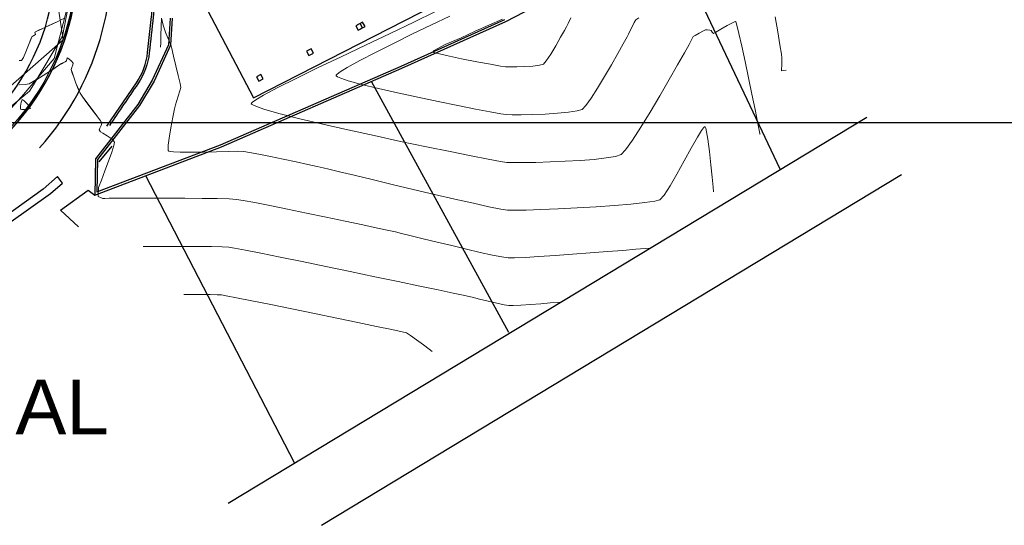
# Model space of a CAD drawing. Header units: metres. Extents: x 1111994 to 1112800, y 1268200 to 1269007.
# Tile 45 of 86: x 1112480 to 1112568, y 1268364 to 1268409. Entities that reach past the tile are written whole.
import ezdxf

# ---------------------------------------------------------------- set-up
doc = ezdxf.new("R2010")
doc.units = ezdxf.units.M
doc.header["$LTSCALE"] = 12.7
doc.header["$MEASUREMENT"] = 0
doc.layers.add('Base', color=251, linetype='Continuous')
doc.styles.add('602000', font='arial.ttf', dxfattribs={"height": 1.5})

msp = doc.modelspace()

# ---------------------------------------------------------------- linework, layer by layer
at = {"layer": 'Base', "linetype": 'Continuous'}
for p, q in [((1112548.384, 1268395.826), (1112538.49, 1268416.685)), ((1112523.875, 1268409.021), (1112536.718, 1268415.744)), ((1112501.317, 1268402.213), (1112521.491, 1268412.532)), ((1112496.374, 1268411.653), (1112501.317, 1268402.213)), ((1112493.879, 1268409.325), (1112493.725, 1268406.951)), ((1112494.059, 1268409.323), (1112493.902, 1268406.906)), ((1112511.078, 1268408.968), (1112510.459, 1268408.641)), ((1112510.857, 1268408.851), (1112510.459, 1268408.641)), ((1112511.067, 1268408.453), (1112510.857, 1268408.851)), ((1112511.288, 1268408.569), (1112511.078, 1268408.968)), ((1112514.505, 1268405.045), (1112523.788, 1268409.201)), ((1112514.586, 1268404.863), (1112523.875, 1268409.021)), ((1112510.459, 1268408.641), (1112510.669, 1268408.243)), ((1112510.459, 1268408.641), (1112510.669, 1268408.243)), ((1112510.669, 1268408.243), (1112511.288, 1268408.569)), ((1112510.669, 1268408.243), (1112511.067, 1268408.453)), ((1112493.725, 1268406.951), (1112492.282, 1268403.775)), ((1112493.902, 1268406.906), (1112492.442, 1268403.691)), ((1112506.472, 1268406.596), (1112506.073, 1268406.386)), ((1112506.073, 1268406.386), (1112506.283, 1268405.988)), ((1112506.681, 1268406.198), (1112506.472, 1268406.596)), ((1112506.283, 1268405.988), (1112506.681, 1268406.198)), ((1112498.395, 1268398.005), (1112514.505, 1268405.045)), ((1112498.471, 1268397.82), (1112514.586, 1268404.863)), ((1112492.282, 1268403.775), (1112490.985, 1268401.63)), ((1112492.442, 1268403.691), (1112491.133, 1268401.528)), ((1112501.994, 1268404.296), (1112501.596, 1268404.086)), ((1112501.596, 1268404.086), (1112501.806, 1268403.688)), ((1112501.806, 1268403.688), (1112502.204, 1268403.898)), ((1112502.204, 1268403.898), (1112501.994, 1268404.296)), ((1112524.13, 1268381.248), (1112511.878, 1268403.679)), ((1112490.985, 1268401.63), (1112487.21, 1268396.77)), ((1112491.133, 1268401.528), (1112487.389, 1268396.707)), ((1112499.075, 1268366.003), (1112556.106, 1268400.496)), ((1112000, 1268400), (1112800, 1268400)), ((1112270.031, 1268400), (1112770.132, 1268400)), ((1112487.159, 1268393.528), (1112498.471, 1268397.82)), ((1112487.343, 1268393.812), (1112498.395, 1268398.005)), ((1112487.535, 1268396.503), (1112488.694, 1268397.887)), ((1112487.21, 1268396.77), (1112487.159, 1268393.528)), ((1112487.389, 1268396.707), (1112487.343, 1268393.812)), ((1112483.826, 1268395.199), (1112482.55, 1268394.045)), ((1112484.278, 1268394.599), (1112483.826, 1268395.199)), ((1112504.984, 1268369.605), (1112491.709, 1268395.254)), ((1112507.413, 1268364.034), (1112559.211, 1268395.362)), ((1112482.55, 1268394.045), (1112479.138, 1268391.62)), ((1112483.181, 1268393.662), (1112484.278, 1268394.599)), ((1112484.091, 1268392.18), (1112486.571, 1268393.97)), ((1112486.571, 1268393.97), (1112487.159, 1268393.528)), ((1112479.466, 1268391.01), (1112483.181, 1268393.662)), ((1112484.091, 1268392.18), (1112485.7, 1268390.679))]:
    msp.add_line(p, q, dxfattribs=at)
at = {"layer": 'Base', "linetype": 'Continuous', "lineweight": 0}
for p, q in [((1112517.584, 1268409.923), (1112515.645, 1268408.98)), ((1112483.387, 1268408.827), (1112483.786, 1268409.012)), ((1112483.39, 1268408.825), (1112483.789, 1268409.01)), ((1112483.786, 1268409.012), (1112484.082, 1268409.154)), ((1112483.789, 1268409.01), (1112484.085, 1268409.151)), ((1112484.082, 1268409.154), (1112484.389, 1268409.31)), ((1112484.085, 1268409.151), (1112484.392, 1268409.307)), ((1112493.102, 1268409.339), (1112493.083, 1268408.576)), ((1112493.099, 1268409.34), (1112493.25, 1268408.695)), ((1112515.645, 1268408.98), (1112513.533, 1268407.968)), ((1112518.852, 1268409.515), (1112517.237, 1268408.74)), ((1112523.556, 1268409.247), (1112521.13, 1268408.156)), ((1112529.284, 1268408.558), (1112529.433, 1268408.863)), ((1112529.433, 1268408.863), (1112529.663, 1268409.36)), ((1112535.141, 1268408.557), (1112535.332, 1268408.948)), ((1112535.332, 1268408.948), (1112535.471, 1268409.178)), ((1112535.471, 1268409.178), (1112535.75, 1268409.355)), ((1112543.642, 1268408.671), (1112544.051, 1268408.889)), ((1112544.051, 1268408.889), (1112544.28, 1268408.991)), ((1112544.28, 1268408.991), (1112544.376, 1268409.015)), ((1112544.376, 1268409.015), (1112544.403, 1268409.012)), ((1112544.403, 1268409.012), (1112544.415, 1268408.995)), ((1112544.415, 1268408.995), (1112544.452, 1268408.896)), ((1112544.452, 1268408.896), (1112544.535, 1268408.594)), ((1112547.913, 1268409.445), (1112548.152, 1268408.118)), ((1112481.799, 1268408.07), (1112481.92, 1268408.136)), ((1112481.824, 1268407.973), (1112481.799, 1268408.07)), ((1112481.802, 1268408.067), (1112481.923, 1268408.133)), ((1112481.827, 1268407.97), (1112481.802, 1268408.067)), ((1112481.85, 1268407.875), (1112481.824, 1268407.973)), ((1112481.853, 1268407.872), (1112481.827, 1268407.97)), ((1112481.92, 1268408.136), (1112482.194, 1268408.269)), ((1112481.923, 1268408.133), (1112482.197, 1268408.266)), ((1112482.194, 1268408.269), (1112482.506, 1268408.417)), ((1112482.197, 1268408.266), (1112482.509, 1268408.414)), ((1112482.506, 1268408.417), (1112482.741, 1268408.528)), ((1112482.509, 1268408.414), (1112482.744, 1268408.526)), ((1112482.741, 1268408.528), (1112483, 1268408.649)), ((1112482.744, 1268408.526), (1112483.003, 1268408.646)), ((1112483, 1268408.649), (1112483.387, 1268408.827)), ((1112483.003, 1268408.646), (1112483.39, 1268408.825)), ((1112493.083, 1268408.576), (1112493.063, 1268407.783)), ((1112493.25, 1268408.695), (1112493.486, 1268407.972)), ((1112493.486, 1268407.972), (1112493.765, 1268407.355)), ((1112513.533, 1268407.968), (1112511.338, 1268406.922)), ((1112517.237, 1268408.74), (1112515.531, 1268407.912)), ((1112521.13, 1268408.156), (1112519.876, 1268407.574)), ((1112528.757, 1268407.614), (1112529.102, 1268408.229)), ((1112529.102, 1268408.229), (1112529.284, 1268408.558)), ((1112534.836, 1268407.909), (1112534.956, 1268408.159)), ((1112534.956, 1268408.159), (1112535.141, 1268408.557)), ((1112540.782, 1268407.792), (1112541.149, 1268407.995)), ((1112541.149, 1268407.995), (1112541.52, 1268408.192)), ((1112541.52, 1268408.192), (1112541.714, 1268408.285)), ((1112541.714, 1268408.285), (1112541.861, 1268408.275)), ((1112541.861, 1268408.275), (1112542.075, 1268408.242)), ((1112542.075, 1268408.242), (1112542.204, 1268408.211)), ((1112542.204, 1268408.211), (1112542.31, 1268408.078)), ((1112542.31, 1268408.078), (1112542.414, 1268407.955)), ((1112542.414, 1268407.955), (1112542.618, 1268408.07)), ((1112542.618, 1268408.07), (1112543.081, 1268408.346)), ((1112543.081, 1268408.346), (1112543.642, 1268408.671)), ((1112544.535, 1268408.594), (1112544.69, 1268407.945)), ((1112548.152, 1268408.118), (1112548.348, 1268406.955)), ((1112481.239, 1268406.928), (1112481.437, 1268407.437)), ((1112481.242, 1268406.925), (1112481.44, 1268407.434)), ((1112481.437, 1268407.437), (1112481.536, 1268407.671)), ((1112481.44, 1268407.434), (1112481.539, 1268407.669)), ((1112481.536, 1268407.671), (1112481.709, 1268407.788)), ((1112481.539, 1268407.669), (1112481.712, 1268407.785)), ((1112481.709, 1268407.788), (1112481.85, 1268407.875)), ((1112481.712, 1268407.785), (1112481.853, 1268407.872)), ((1112484.232, 1268407.08), (1112484.232, 1268407.08)), ((1112493.046, 1268407.116), (1112493.036, 1268406.733)), ((1112493.063, 1268407.783), (1112493.046, 1268407.116)), ((1112493.765, 1268407.355), (1112493.96, 1268406.865)), ((1112515.531, 1268407.912), (1112513.828, 1268407.074)), ((1112519.876, 1268407.574), (1112518.437, 1268406.968)), ((1112528.323, 1268406.859), (1112528.757, 1268407.614)), ((1112534.355, 1268407.041), (1112534.692, 1268407.649)), ((1112534.692, 1268407.649), (1112534.836, 1268407.909)), ((1112540.232, 1268406.98), (1112540.388, 1268407.26)), ((1112540.388, 1268407.26), (1112540.447, 1268407.384)), ((1112540.447, 1268407.384), (1112540.532, 1268407.565)), ((1112540.532, 1268407.565), (1112540.598, 1268407.681)), ((1112540.598, 1268407.681), (1112540.782, 1268407.792)), ((1112544.69, 1268407.945), (1112544.941, 1268406.823)), ((1112480.771, 1268405.807), (1112480.998, 1268406.324)), ((1112480.774, 1268405.804), (1112481.001, 1268406.321)), ((1112480.998, 1268406.324), (1112481.239, 1268406.928)), ((1112481.001, 1268406.321), (1112481.242, 1268406.925)), ((1112493.96, 1268406.865), (1112494.025, 1268406.602)), ((1112494.025, 1268406.602), (1112494.187, 1268405.944)), ((1112511.338, 1268406.922), (1112509.148, 1268405.88)), ((1112512.224, 1268406.268), (1112510.814, 1268405.536)), ((1112513.828, 1268407.074), (1112512.224, 1268406.268)), ((1112517.392, 1268406.392), (1112517.363, 1268406.344)), ((1112517.363, 1268406.344), (1112517.363, 1268406.313)), ((1112517.363, 1268406.313), (1112517.425, 1268406.271)), ((1112517.48, 1268406.437), (1112517.392, 1268406.392)), ((1112517.425, 1268406.271), (1112518.582, 1268405.991)), ((1112517.722, 1268406.587), (1112517.48, 1268406.437)), ((1112518.437, 1268406.968), (1112517.722, 1268406.587)), ((1112527.874, 1268406.109), (1112528.323, 1268406.859)), ((1112533.873, 1268406.184), (1112534.355, 1268407.041)), ((1112539.212, 1268405.163), (1112539.821, 1268406.244)), ((1112539.821, 1268406.244), (1112540.232, 1268406.98)), ((1112544.941, 1268406.823), (1112545.233, 1268405.467)), ((1112548.348, 1268406.955), (1112548.482, 1268406.117)), ((1112480.405, 1268405.554), (1112480.615, 1268405.558)), ((1112480.408, 1268405.551), (1112480.618, 1268405.555)), ((1112480.615, 1268405.558), (1112480.771, 1268405.807)), ((1112480.618, 1268405.555), (1112480.774, 1268405.804)), ((1112484.164, 1268405.264), (1112484.32, 1268405.342)), ((1112484.167, 1268405.262), (1112484.323, 1268405.339)), ((1112484.32, 1268405.342), (1112484.51, 1268405.434)), ((1112484.323, 1268405.339), (1112484.513, 1268405.432)), ((1112484.51, 1268405.434), (1112484.621, 1268405.502)), ((1112484.513, 1268405.432), (1112484.624, 1268405.5)), ((1112484.621, 1268405.502), (1112484.651, 1268405.66)), ((1112484.624, 1268405.5), (1112484.654, 1268405.658)), ((1112484.651, 1268405.66), (1112484.679, 1268405.794)), ((1112484.654, 1268405.658), (1112484.682, 1268405.791)), ((1112484.679, 1268405.794), (1112484.821, 1268405.699)), ((1112484.682, 1268405.791), (1112484.824, 1268405.697)), ((1112484.821, 1268405.699), (1112485.062, 1268405.493)), ((1112484.824, 1268405.697), (1112485.065, 1268405.491)), ((1112485.062, 1268405.493), (1112485.207, 1268405.32)), ((1112485.065, 1268405.491), (1112485.21, 1268405.317)), ((1112485.207, 1268405.32), (1112485.179, 1268405.149)), ((1112494.187, 1268405.944), (1112494.398, 1268405.08)), ((1112509.148, 1268405.88), (1112507.053, 1268404.876)), ((1112510.814, 1268405.536), (1112509.695, 1268404.919)), ((1112518.582, 1268405.991), (1112519.918, 1268405.703)), ((1112519.918, 1268405.703), (1112521.271, 1268405.433)), ((1112521.271, 1268405.433), (1112522.483, 1268405.206)), ((1112527.22, 1268405.21), (1112527.481, 1268405.511)), ((1112527.481, 1268405.511), (1112527.874, 1268406.109)), ((1112533.295, 1268405.172), (1112533.873, 1268406.184)), ((1112545.233, 1268405.467), (1112545.543, 1268403.994)), ((1112548.482, 1268406.117), (1112548.534, 1268405.764)), ((1112548.53, 1268405.524), (1112548.508, 1268405.142)), ((1112548.534, 1268405.764), (1112548.53, 1268405.524)), ((1112482.862, 1268404.406), (1112483.477, 1268404.809)), ((1112482.865, 1268404.403), (1112483.48, 1268404.807)), ((1112483.477, 1268404.809), (1112483.949, 1268405.123)), ((1112483.48, 1268404.807), (1112483.952, 1268405.12)), ((1112483.949, 1268405.123), (1112484.164, 1268405.264)), ((1112483.952, 1268405.12), (1112484.167, 1268405.262)), ((1112485.096, 1268404.921), (1112485.051, 1268404.738)), ((1112485.051, 1268404.738), (1112485.114, 1268404.511)), ((1112485.099, 1268404.919), (1112485.054, 1268404.736)), ((1112485.054, 1268404.736), (1112485.117, 1268404.509)), ((1112485.179, 1268405.149), (1112485.096, 1268404.921)), ((1112485.182, 1268405.146), (1112485.099, 1268404.919)), ((1112485.114, 1268404.511), (1112485.268, 1268404.064)), ((1112485.117, 1268404.509), (1112485.271, 1268404.061)), ((1112485.21, 1268405.317), (1112485.182, 1268405.146)), ((1112494.398, 1268405.08), (1112494.607, 1268404.198)), ((1112507.053, 1268404.876), (1112505.143, 1268403.946)), ((1112509.072, 1268404.537), (1112508.796, 1268404.329)), ((1112509.695, 1268404.919), (1112509.072, 1268404.537)), ((1112522.483, 1268405.206), (1112523.395, 1268405.046)), ((1112523.395, 1268405.046), (1112523.845, 1268404.978)), ((1112523.845, 1268404.978), (1112524.225, 1268404.969)), ((1112524.225, 1268404.969), (1112524.841, 1268404.977)), ((1112524.841, 1268404.977), (1112525.571, 1268405.003)), ((1112525.571, 1268405.003), (1112526.291, 1268405.05)), ((1112526.291, 1268405.05), (1112526.882, 1268405.118)), ((1112526.882, 1268405.118), (1112527.22, 1268405.21)), ((1112532.671, 1268404.103), (1112533.295, 1268405.172)), ((1112538.461, 1268403.846), (1112539.212, 1268405.163)), ((1112548.508, 1268405.142), (1112548.489, 1268404.783)), ((1112548.489, 1268404.783), (1112548.491, 1268404.615)), ((1112548.491, 1268404.615), (1112548.7, 1268404.645)), ((1112548.7, 1268404.645), (1112548.909, 1268404.696)), ((1112481.299, 1268403.47), (1112481.659, 1268403.655)), ((1112481.302, 1268403.468), (1112481.662, 1268403.652)), ((1112481.659, 1268403.655), (1112482.218, 1268403.994)), ((1112481.662, 1268403.652), (1112482.221, 1268403.991)), ((1112482.218, 1268403.994), (1112482.862, 1268404.406)), ((1112482.221, 1268403.991), (1112482.865, 1268404.403)), ((1112485.268, 1268404.064), (1112485.47, 1268403.518)), ((1112485.271, 1268404.061), (1112485.473, 1268403.515)), ((1112494.607, 1268404.198), (1112494.767, 1268403.488)), ((1112505.143, 1268403.946), (1112503.506, 1268403.126)), ((1112508.714, 1268404.233), (1112508.706, 1268404.199)), ((1112508.706, 1268404.199), (1112508.722, 1268404.167)), ((1112508.796, 1268404.329), (1112508.714, 1268404.233)), ((1112508.722, 1268404.167), (1112508.82, 1268404.094)), ((1112508.82, 1268404.094), (1112509.126, 1268403.96)), ((1112509.126, 1268403.96), (1112509.796, 1268403.741)), ((1112509.796, 1268403.741), (1112510.986, 1268403.416)), ((1112532.049, 1268403.072), (1112532.671, 1268404.103)), ((1112537.625, 1268402.404), (1112538.461, 1268403.846)), ((1112545.543, 1268403.994), (1112545.848, 1268402.524)), ((1112480.395, 1268403.379), (1112480.919, 1268403.406)), ((1112480.398, 1268403.377), (1112480.922, 1268403.403)), ((1112480.919, 1268403.406), (1112481.299, 1268403.47)), ((1112480.922, 1268403.403), (1112481.302, 1268403.468)), ((1112485.47, 1268403.518), (1112485.679, 1268402.995)), ((1112485.473, 1268403.515), (1112485.682, 1268402.993)), ((1112485.679, 1268402.995), (1112485.852, 1268402.619)), ((1112485.682, 1268402.993), (1112485.855, 1268402.616)), ((1112494.758, 1268402.837), (1112494.606, 1268402.36)), ((1112494.829, 1268403.14), (1112494.758, 1268402.837)), ((1112494.767, 1268403.488), (1112494.829, 1268403.14)), ((1112503.506, 1268403.126), (1112502.231, 1268402.452)), ((1112510.986, 1268403.416), (1112512.48, 1268403.049)), ((1112512.48, 1268403.049), (1112514.182, 1268402.659)), ((1112531.478, 1268402.177), (1112532.049, 1268403.072)), ((1112480.577, 1268401.838), (1112480.506, 1268401.458)), ((1112480.672, 1268402.048), (1112480.577, 1268401.838)), ((1112480.829, 1268401.949), (1112480.672, 1268402.048)), ((1112481.088, 1268401.699), (1112480.829, 1268401.949)), ((1112485.852, 1268402.619), (1112486.076, 1268402.277)), ((1112485.855, 1268402.616), (1112486.08, 1268402.274)), ((1112486.076, 1268402.277), (1112486.455, 1268401.758)), ((1112486.08, 1268402.274), (1112486.458, 1268401.755)), ((1112494.446, 1268401.882), (1112494.352, 1268401.579)), ((1112494.606, 1268402.36), (1112494.446, 1268401.882)), ((1112501.227, 1268401.822), (1112501.137, 1268401.721)), ((1112501.533, 1268402.042), (1112501.227, 1268401.822)), ((1112502.231, 1268402.452), (1112501.533, 1268402.042)), ((1112514.182, 1268402.659), (1112515.997, 1268402.262)), ((1112515.997, 1268402.262), (1112517.829, 1268401.876)), ((1112517.829, 1268401.876), (1112519.582, 1268401.518)), ((1112531.008, 1268401.514), (1112531.478, 1268402.177)), ((1112536.76, 1268400.945), (1112537.625, 1268402.404)), ((1112545.848, 1268402.524), (1112546.125, 1268401.174)), ((1112480.506, 1268401.458), (1112480.52, 1268401.208)), ((1112480.52, 1268401.208), (1112480.545, 1268401.192)), ((1112480.545, 1268401.192), (1112480.64, 1268401.172)), ((1112480.64, 1268401.172), (1112480.858, 1268401.166)), ((1112480.858, 1268401.166), (1112481.184, 1268401.194)), ((1112481.324, 1268401.429), (1112481.088, 1268401.699)), ((1112481.184, 1268401.194), (1112481.413, 1268401.267)), ((1112481.413, 1268401.267), (1112481.324, 1268401.429)), ((1112486.455, 1268401.758), (1112486.902, 1268401.164)), ((1112486.458, 1268401.755), (1112486.905, 1268401.161)), ((1112486.902, 1268401.164), (1112487.33, 1268400.596)), ((1112486.905, 1268401.161), (1112487.333, 1268400.594)), ((1112494.274, 1268401.22), (1112494.12, 1268400.48)), ((1112494.352, 1268401.579), (1112494.274, 1268401.22)), ((1112501.137, 1268401.721), (1112501.128, 1268401.685)), ((1112501.128, 1268401.685), (1112501.145, 1268401.652)), ((1112501.145, 1268401.652), (1112501.254, 1268401.573)), ((1112501.254, 1268401.573), (1112501.596, 1268401.423)), ((1112501.596, 1268401.423), (1112502.355, 1268401.173)), ((1112502.355, 1268401.173), (1112503.723, 1268400.791)), ((1112519.582, 1268401.518), (1112521.162, 1268401.205)), ((1112521.162, 1268401.205), (1112522.472, 1268400.955)), ((1112522.472, 1268400.955), (1112523.417, 1268400.785)), ((1112529.462, 1268400.92), (1112530.234, 1268401.036)), ((1112530.234, 1268401.036), (1112530.687, 1268401.179)), ((1112530.687, 1268401.179), (1112531.008, 1268401.514)), ((1112535.924, 1268399.581), (1112536.76, 1268400.945)), ((1112546.125, 1268401.174), (1112546.351, 1268400.064)), ((1112487.33, 1268400.596), (1112487.653, 1268400.157)), ((1112487.333, 1268400.594), (1112487.656, 1268400.154)), ((1112487.653, 1268400.157), (1112487.785, 1268399.947)), ((1112487.656, 1268400.154), (1112487.788, 1268399.945)), ((1112494.12, 1268400.48), (1112493.94, 1268399.546)), ((1112503.723, 1268400.791), (1112505.473, 1268400.349)), ((1112505.473, 1268400.349), (1112507.514, 1268399.864)), ((1112523.417, 1268400.785), (1112523.903, 1268400.713)), ((1112523.903, 1268400.713), (1112524.422, 1268400.696)), ((1112524.422, 1268400.696), (1112525.243, 1268400.698)), ((1112525.243, 1268400.698), (1112526.26, 1268400.72)), ((1112526.26, 1268400.72), (1112527.371, 1268400.763)), ((1112527.371, 1268400.763), (1112528.473, 1268400.83)), ((1112528.473, 1268400.83), (1112529.462, 1268400.92)), ((1112546.351, 1268400.064), (1112546.504, 1268399.31)), ((1112487.609, 1268399.501), (1112487.545, 1268399.364)), ((1112487.545, 1268399.364), (1112487.6, 1268399.269)), ((1112487.612, 1268399.499), (1112487.594, 1268399.459)), ((1112487.6, 1268399.269), (1112487.669, 1268399.178)), ((1112487.728, 1268399.748), (1112487.609, 1268399.501)), ((1112487.732, 1268399.746), (1112487.612, 1268399.499)), ((1112487.669, 1268399.178), (1112487.863, 1268399.063)), ((1112487.785, 1268399.947), (1112487.728, 1268399.748)), ((1112487.788, 1268399.945), (1112487.732, 1268399.746)), ((1112493.94, 1268399.546), (1112493.784, 1268398.608)), ((1112507.514, 1268399.864), (1112509.755, 1268399.353)), ((1112509.755, 1268399.353), (1112512.105, 1268398.834)), ((1112535.174, 1268398.42), (1112535.924, 1268399.581)), ((1112540.984, 1268398.704), (1112541.333, 1268399.28)), ((1112541.333, 1268399.28), (1112541.522, 1268399.543)), ((1112541.522, 1268399.543), (1112541.607, 1268399.621)), ((1112541.607, 1268399.621), (1112541.635, 1268399.627)), ((1112541.635, 1268399.627), (1112541.662, 1268399.609)), ((1112541.662, 1268399.609), (1112541.718, 1268399.5)), ((1112541.718, 1268399.5), (1112541.804, 1268399.177)), ((1112541.804, 1268399.177), (1112541.919, 1268398.511)), ((1112546.504, 1268399.31), (1112546.56, 1268399.033)), ((1112487.863, 1268399.063), (1112488.272, 1268398.811)), ((1112488.272, 1268398.811), (1112488.693, 1268398.514)), ((1112488.693, 1268398.514), (1112488.919, 1268398.263)), ((1112493.784, 1268398.608), (1112493.709, 1268397.979)), ((1112512.105, 1268398.834), (1112514.473, 1268398.324)), ((1112514.473, 1268398.324), (1112516.768, 1268397.842)), ((1112534.565, 1268397.572), (1112535.174, 1268398.42)), ((1112540.431, 1268397.72), (1112540.984, 1268398.704)), ((1112541.919, 1268398.511), (1112542.06, 1268397.428)), ((1112546.56, 1268399.033), (1112546.557, 1268398.968)), ((1112546.557, 1268398.968), (1112546.581, 1268398.972)), ((1112488.866, 1268397.959), (1112488.671, 1268397.35)), ((1112488.919, 1268398.263), (1112488.866, 1268397.959)), ((1112493.709, 1268397.979), (1112493.699, 1268397.642)), ((1112493.699, 1268397.642), (1112493.72, 1268397.504)), ((1112493.72, 1268397.504), (1112493.741, 1268397.466)), ((1112493.741, 1268397.466), (1112493.768, 1268397.446)), ((1112493.768, 1268397.446), (1112493.88, 1268397.413)), ((1112493.88, 1268397.413), (1112494.175, 1268397.378)), ((1112498.009, 1268397.4), (1112499.072, 1268397.424)), ((1112499.072, 1268397.424), (1112499.929, 1268397.433)), ((1112499.929, 1268397.433), (1112500.462, 1268397.416)), ((1112500.462, 1268397.416), (1112500.983, 1268397.335)), ((1112516.768, 1268397.842), (1112518.898, 1268397.404)), ((1112518.898, 1268397.404), (1112520.774, 1268397.028)), ((1112534.154, 1268397.147), (1112534.565, 1268397.572)), ((1112539.801, 1268396.572), (1112540.431, 1268397.72)), ((1112542.06, 1268397.428), (1112542.189, 1268396.236)), ((1112488.384, 1268396.552), (1112488.057, 1268395.683)), ((1112488.671, 1268397.35), (1112488.384, 1268396.552)), ((1112494.175, 1268397.378), (1112494.766, 1268397.355)), ((1112494.766, 1268397.355), (1112495.738, 1268397.353)), ((1112495.738, 1268397.353), (1112496.858, 1268397.372)), ((1112496.858, 1268397.372), (1112498.009, 1268397.4)), ((1112500.983, 1268397.335), (1112501.813, 1268397.177)), ((1112501.813, 1268397.177), (1112502.85, 1268396.967)), ((1112502.85, 1268396.967), (1112503.992, 1268396.728)), ((1112503.992, 1268396.728), (1112505.136, 1268396.484)), ((1112520.774, 1268397.028), (1112522.303, 1268396.732)), ((1112522.303, 1268396.732), (1112523.396, 1268396.533)), ((1112523.396, 1268396.533), (1112523.961, 1268396.448)), ((1112527.813, 1268396.482), (1112529.165, 1268396.54)), ((1112529.165, 1268396.54), (1112530.509, 1268396.619)), ((1112530.509, 1268396.619), (1112531.762, 1268396.718)), ((1112531.762, 1268396.718), (1112532.842, 1268396.839)), ((1112532.842, 1268396.839), (1112533.667, 1268396.982)), ((1112533.667, 1268396.982), (1112534.154, 1268397.147)), ((1112539.149, 1268395.4), (1112539.801, 1268396.572)), ((1112488.057, 1268395.683), (1112487.739, 1268394.857)), ((1112505.136, 1268396.484), (1112506.181, 1268396.258)), ((1112506.181, 1268396.258), (1112507.024, 1268396.075)), ((1112507.024, 1268396.075), (1112507.564, 1268395.957)), ((1112507.564, 1268395.957), (1112508.058, 1268395.842)), ((1112508.058, 1268395.842), (1112509.009, 1268395.614)), ((1112523.961, 1268396.448), (1112524.526, 1268396.428)), ((1112524.526, 1268396.428), (1112525.411, 1268396.426)), ((1112525.411, 1268396.426), (1112526.535, 1268396.444)), ((1112526.535, 1268396.444), (1112527.813, 1268396.482)), ((1112542.189, 1268396.236), (1112542.298, 1268395.114)), ((1112487.739, 1268394.857), (1112487.48, 1268394.191)), ((1112509.009, 1268395.614), (1112510.328, 1268395.297)), ((1112510.328, 1268395.297), (1112511.925, 1268394.913)), ((1112511.925, 1268394.913), (1112513.712, 1268394.485)), ((1112538.532, 1268394.34), (1112539.149, 1268395.4)), ((1112542.298, 1268395.114), (1112542.379, 1268394.242)), ((1112487.48, 1268394.191), (1112487.447, 1268393.404)), ((1112513.712, 1268394.485), (1112515.599, 1268394.036)), ((1112515.599, 1268394.036), (1112517.496, 1268393.589)), ((1112538.004, 1268393.533), (1112538.532, 1268394.34)), ((1112542.379, 1268394.242), (1112542.422, 1268393.801)), ((1112487.447, 1268393.404), (1112487.883, 1268393.235)), ((1112487.883, 1268393.235), (1112488.051, 1268393.235)), ((1112488.051, 1268393.235), (1112488.447, 1268393.236)), ((1112488.447, 1268393.236), (1112489.21, 1268393.238)), ((1112489.21, 1268393.238), (1112490.462, 1268393.241)), ((1112490.462, 1268393.241), (1112491.947, 1268393.243)), ((1112491.947, 1268393.243), (1112493.56, 1268393.243)), ((1112493.56, 1268393.243), (1112495.193, 1268393.239)), ((1112495.193, 1268393.239), (1112496.739, 1268393.228)), ((1112496.739, 1268393.228), (1112498.093, 1268393.211)), ((1112498.093, 1268393.211), (1112499.148, 1268393.184)), ((1112499.148, 1268393.184), (1112499.797, 1268393.146)), ((1112499.797, 1268393.146), (1112500.408, 1268393.052)), ((1112500.408, 1268393.052), (1112501.433, 1268392.862)), ((1112517.496, 1268393.589), (1112519.315, 1268393.167)), ((1112519.315, 1268393.167), (1112520.965, 1268392.792)), ((1112537.163, 1268392.986), (1112537.622, 1268393.116)), ((1112537.622, 1268393.116), (1112538.004, 1268393.533)), ((1112501.433, 1268392.862), (1112502.779, 1268392.596)), ((1112502.779, 1268392.596), (1112504.353, 1268392.275)), ((1112504.353, 1268392.275), (1112506.063, 1268391.92)), ((1112520.965, 1268392.792), (1112522.359, 1268392.488)), ((1112522.359, 1268392.488), (1112523.407, 1268392.278)), ((1112523.407, 1268392.278), (1112524.018, 1268392.183)), ((1112524.018, 1268392.183), (1112524.646, 1268392.169)), ((1112524.646, 1268392.169), (1112525.673, 1268392.185)), ((1112525.673, 1268392.185), (1112527.006, 1268392.228)), ((1112527.006, 1268392.228), (1112528.554, 1268392.295)), ((1112528.554, 1268392.295), (1112530.224, 1268392.381)), ((1112530.224, 1268392.381), (1112531.923, 1268392.484)), ((1112531.923, 1268392.484), (1112533.559, 1268392.6)), ((1112533.559, 1268392.6), (1112535.039, 1268392.724)), ((1112535.039, 1268392.724), (1112536.271, 1268392.854)), ((1112536.271, 1268392.854), (1112537.163, 1268392.986)), ((1112506.063, 1268391.92), (1112507.817, 1268391.552)), ((1112507.817, 1268391.552), (1112509.522, 1268391.19)), ((1112509.522, 1268391.19), (1112511.085, 1268390.857)), ((1112511.085, 1268390.857), (1112512.414, 1268390.572)), ((1112512.414, 1268390.572), (1112513.416, 1268390.356)), ((1112513.416, 1268390.356), (1112513.999, 1268390.229)), ((1112513.999, 1268390.229), (1112514.553, 1268390.101)), ((1112514.553, 1268390.101), (1112515.408, 1268389.894)), ((1112515.408, 1268389.894), (1112516.49, 1268389.628)), ((1112516.49, 1268389.628), (1112517.724, 1268389.326)), ((1112491.47, 1268388.934), (1112491.518, 1268388.934)), ((1112491.518, 1268388.934), (1112491.675, 1268388.934)), ((1112491.675, 1268388.934), (1112492.043, 1268388.935)), ((1112492.043, 1268388.935), (1112492.74, 1268388.938)), ((1112492.74, 1268388.938), (1112493.852, 1268388.942)), ((1112493.852, 1268388.942), (1112495.113, 1268388.944)), ((1112495.113, 1268388.944), (1112496.398, 1268388.941)), ((1112496.398, 1268388.941), (1112497.58, 1268388.93)), ((1112497.58, 1268388.93), (1112498.533, 1268388.91)), ((1112498.533, 1268388.91), (1112499.132, 1268388.877)), ((1112499.132, 1268388.877), (1112499.622, 1268388.795)), ((1112499.622, 1268388.795), (1112500.604, 1268388.607)), ((1112517.724, 1268389.326), (1112519.033, 1268389.009)), ((1112519.033, 1268389.009), (1112520.343, 1268388.696)), ((1112520.343, 1268388.696), (1112521.578, 1268388.41)), ((1112534.331, 1268388.591), (1112535.485, 1268388.685)), ((1112535.485, 1268388.685), (1112536.319, 1268388.753)), ((1112536.319, 1268388.753), (1112536.746, 1268388.787)), ((1112500.604, 1268388.607), (1112501.994, 1268388.33)), ((1112501.994, 1268388.33), (1112503.71, 1268387.982)), ((1112503.71, 1268387.982), (1112505.668, 1268387.581)), ((1112521.578, 1268388.41), (1112522.662, 1268388.171)), ((1112522.662, 1268388.171), (1112523.52, 1268388)), ((1112523.52, 1268388), (1112524.076, 1268387.918)), ((1112524.076, 1268387.918), (1112524.641, 1268387.915)), ((1112524.641, 1268387.915), (1112525.586, 1268387.953)), ((1112525.586, 1268387.953), (1112526.823, 1268388.026)), ((1112526.823, 1268388.026), (1112528.265, 1268388.123)), ((1112528.265, 1268388.123), (1112529.824, 1268388.236)), ((1112529.824, 1268388.236), (1112531.413, 1268388.358)), ((1112531.413, 1268388.358), (1112532.945, 1268388.479)), ((1112532.945, 1268388.479), (1112534.331, 1268388.591)), ((1112505.668, 1268387.581), (1112507.785, 1268387.144)), ((1112507.785, 1268387.144), (1112509.977, 1268386.69)), ((1112509.977, 1268386.69), (1112512.161, 1268386.235)), ((1112512.161, 1268386.235), (1112514.254, 1268385.798)), ((1112514.254, 1268385.798), (1112516.172, 1268385.397)), ((1112516.172, 1268385.397), (1112517.833, 1268385.049)), ((1112495.109, 1268384.633), (1112495.139, 1268384.633)), ((1112495.139, 1268384.633), (1112495.245, 1268384.633)), ((1112495.245, 1268384.633), (1112495.501, 1268384.634)), ((1112495.501, 1268384.634), (1112495.98, 1268384.636)), ((1112495.98, 1268384.636), (1112496.705, 1268384.637)), ((1112496.705, 1268384.637), (1112497.449, 1268384.635)), ((1112497.449, 1268384.635), (1112498.079, 1268384.626)), ((1112498.079, 1268384.626), (1112498.466, 1268384.608)), ((1112498.466, 1268384.608), (1112498.878, 1268384.534)), ((1112498.878, 1268384.534), (1112499.82, 1268384.351)), ((1112499.82, 1268384.351), (1112501.187, 1268384.079)), ((1112517.833, 1268385.049), (1112519.152, 1268384.772)), ((1112519.152, 1268384.772), (1112520.047, 1268384.584)), ((1112520.047, 1268384.584), (1112520.435, 1268384.501)), ((1112520.435, 1268384.501), (1112520.846, 1268384.404)), ((1112520.846, 1268384.404), (1112521.503, 1268384.242)), ((1112521.503, 1268384.242), (1112522.283, 1268384.052)), ((1112501.187, 1268384.079), (1112502.872, 1268383.74)), ((1112502.872, 1268383.74), (1112504.767, 1268383.356)), ((1112504.767, 1268383.356), (1112506.767, 1268382.949)), ((1112522.283, 1268384.052), (1112523.063, 1268383.867)), ((1112523.063, 1268383.867), (1112523.721, 1268383.722)), ((1112523.721, 1268383.722), (1112524.134, 1268383.653)), ((1112524.134, 1268383.653), (1112524.532, 1268383.657)), ((1112524.532, 1268383.657), (1112525.22, 1268383.695)), ((1112525.22, 1268383.695), (1112526.076, 1268383.755)), ((1112526.076, 1268383.755), (1112526.981, 1268383.825)), ((1112526.981, 1268383.825), (1112527.815, 1268383.893)), ((1112527.815, 1268383.893), (1112528.456, 1268383.946)), ((1112528.456, 1268383.946), (1112528.785, 1268383.972)), ((1112506.767, 1268382.949), (1112508.765, 1268382.539)), ((1112508.765, 1268382.539), (1112510.654, 1268382.149)), ((1112510.654, 1268382.149), (1112512.328, 1268381.8)), ((1112512.328, 1268381.8), (1112513.68, 1268381.513)), ((1112513.68, 1268381.513), (1112514.603, 1268381.311)), ((1112514.603, 1268381.311), (1112514.99, 1268381.214)), ((1112514.99, 1268381.214), (1112515.345, 1268380.995)), ((1112515.345, 1268380.995), (1112515.902, 1268380.599)), ((1112515.902, 1268380.599), (1112516.512, 1268380.147)), ((1112516.512, 1268380.147), (1112517.025, 1268379.76)), ((1112517.025, 1268379.76), (1112517.291, 1268379.56))]:
    msp.add_line(p, q, dxfattribs=at)
at = {"layer": 'Base', "linetype": 'Continuous', "flags": 128}
for points in [[(1112488.233, 1268399.667), (1112490.873, 1268403.552, 0.122025), (1112491.873, 1268406.259), (1112492.232, 1268409.475, 0.052942), (1112492.239, 1268410.742), (1112491.776, 1268415.337, 0.051257), (1112491.529, 1268416.539), (1112490.582, 1268419.552), (1112489.337, 1268423.453), (1112487.489, 1268428.854), (1112487.413, 1268429.091), (1112485.821, 1268434.471, -0.354408), (1112488.72, 1268441.454), (1112518.006, 1268457.281), (1112528.524, 1268462.994), (1112535.737, 1268466.909), (1112545.704, 1268472.347), (1112557.257, 1268478.569)], [(1112557.301, 1268478.433), (1112556.687, 1268478.103), (1112545.775, 1268472.215), (1112535.808, 1268466.777), (1112528.592, 1268462.861), (1112518.095, 1268457.157), (1112488.791, 1268441.322, 0.161772), (1112486.264, 1268438.635, 0.18249), (1112485.964, 1268434.513), (1112487.558, 1268429.135), (1112487.633, 1268428.901), (1112489.479, 1268423.499), (1112490.723, 1268419.596), (1112491.672, 1268416.584, -0.051397), (1112491.925, 1268415.352), (1112492.389, 1268410.757, -0.053124), (1112492.381, 1268409.458, 0.000362), (1112492.023, 1268406.242, -0.122475), (1112490.997, 1268403.468, 0.000454), (1112488.464, 1268399.741)], [(1112459.321, 1268390.419), (1112475.112, 1268398.087, 0.302132), (1112483.175, 1268418.736), (1112476.822, 1268438.854)], [(1112472.857, 1268394.749), (1112476.245, 1268396.394, 0.3019), (1112485.124, 1268419.206), (1112481.954, 1268429.246), (1112478.729, 1268439.456)]]:
    msp.add_lwpolyline(points, format="xyb", dxfattribs=at)
at = {"layer": 'Base', "linetype": 'Continuous', "lineweight": 0, "flags": 128}
for points in [[(1112468.243, 1268393.273), (1112484.338, 1268407.393), (1112479.852, 1268436.874), (1112491.077, 1268440.862), (1112532.959, 1268463.68), (1112557.676, 1268477.261)], [(1112478.279, 1268435.466), (1112481.026, 1268426.919), (1112483.121, 1268420.055), (1112483.535, 1268418.764), (1112484.323, 1268414.855), (1112484.792, 1268410.474), (1112484.265, 1268407.707), (1112481.687, 1268403.367), (1112481.32, 1268402.798), (1112475.108, 1268397.681), (1112466.79, 1268393.472), (1112462.57, 1268391.458)], [(1112465.94, 1268392.536), (1112467.321, 1268393.222), (1112474.417, 1268397.36), (1112479.101, 1268400.627), (1112480.617, 1268402.307), (1112483.535, 1268405.733), (1112484.601, 1268409.898), (1112484.544, 1268414.969), (1112484.083, 1268418.095), (1112482.311, 1268427.425)], [(1112480.405, 1268405.554), (1112480.615, 1268405.558), (1112480.771, 1268405.807), (1112480.998, 1268406.324), (1112481.239, 1268406.928), (1112481.437, 1268407.437), (1112481.536, 1268407.671), (1112481.709, 1268407.788), (1112481.85, 1268407.875), (1112481.824, 1268407.973), (1112481.799, 1268408.07), (1112481.92, 1268408.136), (1112482.194, 1268408.269), (1112482.506, 1268408.417), (1112482.741, 1268408.528), (1112483, 1268408.649), (1112483.387, 1268408.827), (1112483.786, 1268409.012), (1112484.082, 1268409.154), (1112484.389, 1268409.31)], [(1112493.099, 1268409.34), (1112493.081, 1268408.578), (1112493.06, 1268407.785), (1112493.043, 1268407.118), (1112493.033, 1268406.735)]]:
    msp.add_lwpolyline(points, dxfattribs=at)
at = {"layer": 'Base', "linetype": 'Continuous', "flags": 128}
msp.add_lwpolyline([(1112472.738, 1268394.711), (1112476.126, 1268396.356, 0.30453), (1112485.125, 1268419.206), (1112481.954, 1268429.246), (1112478.729, 1268439.456), (1112475.942, 1268448.17), (1112475.799, 1268448.124), (1112478.586, 1268439.41), (1112481.811, 1268429.2), (1112484.979, 1268419.167, -0.304303), (1112476.051, 1268396.486), (1112471.732, 1268394.389)], format="xyb", close=True, dxfattribs=at)
at = {"layer": 'Base', "linetype": 'Continuous', "lineweight": 0, "flags": 128}
msp.add_lwpolyline([(1112480.52, 1268401.208), (1112480.545, 1268401.192), (1112480.64, 1268401.172), (1112480.858, 1268401.166), (1112481.184, 1268401.194), (1112481.413, 1268401.267), (1112481.324, 1268401.429), (1112481.088, 1268401.699), (1112480.829, 1268401.949), (1112480.672, 1268402.048), (1112480.577, 1268401.838), (1112480.506, 1268401.458)], close=True, dxfattribs=at)
at = {"layer": 'Base', "linetype": 'Continuous'}
msp.add_arc((1112463.607, 1268414.483), 25.034, 318.03865, 12.58838, dxfattribs=at)

# ---------------------------------------------------------------- texts
at = {"layer": 'Base', "insert": (1112430.831, 1268377.045), "char_height": 4.87911, "attachment_point": 1, "style": '602000'}
msp.add_mtext('PLANO GENERAL', dxfattribs=at)

doc.saveas('drawing.dxf')
